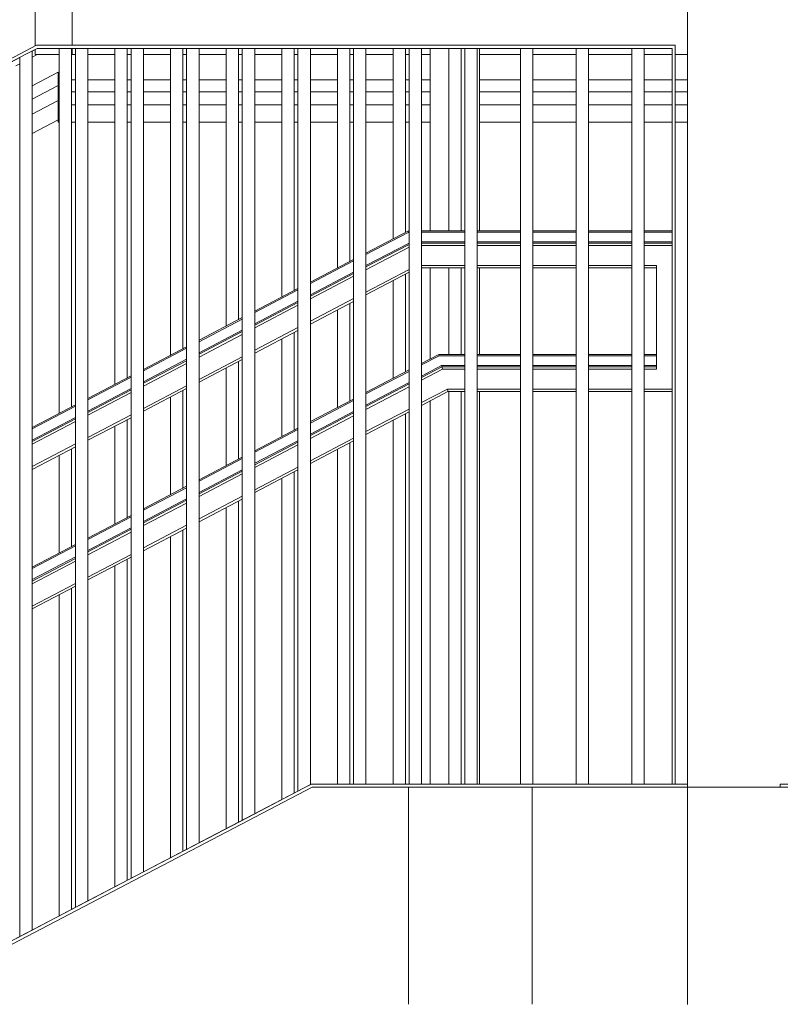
# Model space of a CAD drawing. Header units: millimetres. Extents: x -65 to 293624, y -1905 to 31061.
# Tile 108 of 256: x 56111 to 57341, y 15990 to 17583. Entities that reach past the tile are written whole.
import ezdxf

# ---------------------------------------------------------------- set-up
doc = ezdxf.new("R2010")
doc.units = ezdxf.units.MM
doc.header["$MEASUREMENT"] = 0
for name, color, linetype in [('1244 Fassaadivarustus.AR', 7, 'Continuous'), ('1245 Klaasfassaadid.AR', 7, 'Continuous'), ('1251 Rõdupiirded.AR', 7, 'Continuous'), ('1253 Rõdutrepid.AR', 7, 'Continuous'), ('1253 Terrassipostid.AR', 7, 'Continuous'), ('1253 Välisterrassid.AR', 7, 'Continuous')]:
    doc.layers.add(name, color=color, linetype=linetype)

# ---------------------------------------------------------------- blocks, each defined once
blk = doc.blocks.new('Section Element_17_2', base_point=(-38239, 12361.4))
at = {"layer": '1253 Terrassipostid.AR', "color": 7, "linetype": 'Continuous', "lineweight": 13}
for p, q in [((57190.6, 21394.2), (57190.6, 16346.4)), ((57190.6, 16341.4), (57190.6, 15990.4))]:
    blk.add_line(p, q, dxfattribs=at)
blk = doc.blocks.new('Section Element_42_2', base_point=(-38239, 12361.4))
at = {"layer": '1253 Rõdutrepid.AR', "color": 7, "linetype": 'Continuous', "lineweight": 13}
for p, q in [((48929.3, 12341.5), (56583.5, 16341.5)), ((56583.5, 16341.5), (56939.4, 16341.5)), ((56939.4, 15990.5), (56939.4, 16341.5))]:
    blk.add_line(p, q, dxfattribs=at)
blk = doc.blocks.new('Section Element_46_2', base_point=(-38239, 12361.4))
at = {"layer": '1244 Fassaadivarustus.AR', "color": 7, "linetype": 'Continuous', "lineweight": 13}
for p, q in [((56173, 17497.9), (56130.6, 17475.7)), ((56173, 17485.4), (56173, 17497.9)), ((56173, 17476.4), (56173, 17485.4)), ((56173, 17476.4), (56130.6, 17454.3)), ((56173, 17452.4), (56173, 17476.4)), ((56173, 17452.4), (56130.6, 17430.3)), ((56173, 17445.2), (56173, 17452.4)), ((56173, 17421), (56173, 17445.2)), ((56173, 17421), (56130.6, 17398.8))]:
    blk.add_line(p, q, dxfattribs=at)
blk = doc.blocks.new('Section Element_59_2', base_point=(-38239, 12361.4))
at = {"layer": '1253 Välisterrassid.AR', "color": 7, "linetype": 'Continuous', "lineweight": 13}
for p, q in [((56739.4, 16251.4), (56739.4, 16341.4)), ((57190.6, 16341.4), (57340.6, 16341.4)), ((56739.4, 16056.4), (56739.4, 16251.4)), ((56739.4, 15990.5), (56739.4, 16056.4))]:
    blk.add_line(p, q, dxfattribs=at)
blk = doc.blocks.new('Section Element_75_2', base_point=(-38239, 12361.4))
at = {"layer": '1244 Fassaadivarustus.AR', "color": 7, "linetype": 'Continuous', "lineweight": 13}
for p, q in [((56173, 17476.4), (56173, 17485.4)), ((56174.4, 17485.4), (56173, 17485.4)), ((56200.6, 17485.4), (56194.4, 17485.4)), ((56264.4, 17485.4), (56220.6, 17485.4)), ((56290.6, 17485.4), (56284.4, 17485.4)), ((56354.4, 17485.4), (56310.6, 17485.4)), ((56380.6, 17485.4), (56374.4, 17485.4)), ((56444.4, 17485.4), (56400.6, 17485.4)), ((56470.6, 17485.4), (56464.4, 17485.4)), ((56534.4, 17485.4), (56490.6, 17485.4)), ((56560.6, 17485.4), (56554.4, 17485.4)), ((56624.4, 17485.4), (56580.6, 17485.4)), ((56650.6, 17485.4), (56644.4, 17485.4)), ((56714.4, 17485.4), (56670.6, 17485.4)), ((56740.6, 17485.4), (56734.4, 17485.4)), ((56774.4, 17485.4), (56760.6, 17485.4)), ((56920.6, 17485.4), (56854.4, 17485.4)), ((57010.6, 17485.4), (56940.6, 17485.4)), ((57100.6, 17485.4), (57030.6, 17485.4)), ((57165.6, 17485.4), (57120.6, 17485.4)), ((57190.6, 17485.4), (57170.6, 17485.4)), ((56174.4, 17466.4), (56173, 17466.4)), ((56200.6, 17466.4), (56194.4, 17466.4)), ((56264.4, 17466.4), (56220.6, 17466.4)), ((56290.6, 17466.4), (56284.4, 17466.4)), ((56354.4, 17466.4), (56310.6, 17466.4)), ((56380.6, 17466.4), (56374.4, 17466.4)), ((56444.4, 17466.4), (56400.6, 17466.4)), ((56470.6, 17466.4), (56464.4, 17466.4)), ((56534.4, 17466.4), (56490.6, 17466.4)), ((56560.6, 17466.4), (56554.4, 17466.4)), ((56624.4, 17466.4), (56580.6, 17466.4)), ((56650.6, 17466.4), (56644.4, 17466.4)), ((56714.4, 17466.4), (56670.6, 17466.4)), ((56740.6, 17466.4), (56734.4, 17466.4)), ((56774.4, 17466.4), (56760.6, 17466.4)), ((56920.6, 17466.4), (56854.4, 17466.4)), ((57010.6, 17466.4), (56940.6, 17466.4)), ((57100.6, 17466.4), (57030.6, 17466.4)), ((57165.6, 17466.4), (57120.6, 17466.4)), ((57190.6, 17466.4), (57170.6, 17466.4)), ((56173, 17421), (56173, 17445.2)), ((56174.4, 17445.2), (56173, 17445.2)), ((56200.6, 17445.2), (56194.4, 17445.2)), ((56264.4, 17445.2), (56220.6, 17445.2)), ((56290.6, 17445.2), (56284.4, 17445.2)), ((56354.4, 17445.2), (56310.6, 17445.2)), ((56380.6, 17445.2), (56374.4, 17445.2)), ((56444.4, 17445.2), (56400.6, 17445.2)), ((56470.6, 17445.2), (56464.4, 17445.2)), ((56534.4, 17445.2), (56490.6, 17445.2)), ((56560.6, 17445.2), (56554.4, 17445.2)), ((56624.4, 17445.2), (56580.6, 17445.2)), ((56650.6, 17445.2), (56644.4, 17445.2)), ((56714.4, 17445.2), (56670.6, 17445.2)), ((56740.6, 17445.2), (56734.4, 17445.2)), ((56774.4, 17445.2), (56760.6, 17445.2)), ((56920.6, 17445.2), (56854.4, 17445.2)), ((57010.6, 17445.2), (56940.6, 17445.2)), ((57100.6, 17445.2), (57030.6, 17445.2)), ((57165.6, 17445.2), (57120.6, 17445.2)), ((57190.6, 17445.2), (57170.6, 17445.2)), ((56173, 17417.3), (56173, 17421)), ((56174.4, 17417.3), (56173, 17417.3)), ((56200.6, 17417.3), (56194.4, 17417.3)), ((56264.4, 17417.3), (56220.6, 17417.3)), ((56290.6, 17417.3), (56284.4, 17417.3)), ((56354.4, 17417.3), (56310.6, 17417.3)), ((56380.6, 17417.3), (56374.4, 17417.3)), ((56444.4, 17417.3), (56400.6, 17417.3)), ((56470.6, 17417.3), (56464.4, 17417.3)), ((56534.4, 17417.3), (56490.6, 17417.3)), ((56560.6, 17417.3), (56554.4, 17417.3)), ((56624.4, 17417.3), (56580.6, 17417.3)), ((56650.6, 17417.3), (56644.4, 17417.3)), ((56714.4, 17417.3), (56670.6, 17417.3)), ((56740.6, 17417.3), (56734.4, 17417.3)), ((56774.4, 17417.3), (56760.6, 17417.3)), ((56920.6, 17417.3), (56854.4, 17417.3)), ((57010.6, 17417.3), (56940.6, 17417.3)), ((57100.6, 17417.3), (57030.6, 17417.3)), ((57165.6, 17417.3), (57120.6, 17417.3)), ((57190.6, 17417.3), (57170.6, 17417.3))]:
    blk.add_line(p, q, dxfattribs=at)
blk = doc.blocks.new('Section Element_91_2', base_point=(-38239, 12361.4))
at = {"layer": '1245 Klaasfassaadid.AR', "color": 7, "linetype": 'Continuous', "lineweight": 13}
for p, q in [((56139.1, 17526.4), (56130.6, 17522)), ((56110.6, 17511.5), (56104.4, 17508.3)), ((56084.4, 17497.8), (56040.6, 17474.9)), ((56020.6, 17464.5), (56014.4, 17461.2)), ((55994.4, 17450.8), (55950.6, 17427.9)), ((55930.6, 17417.4), (55924.4, 17414.2)), ((55904.4, 17403.7), (55860.6, 17380.8)), ((55840.6, 17370.4), (55834.4, 17367.2)), ((55814.4, 17356.7), (55770.6, 17333.8)), ((55724.4, 17309.7), (55680.6, 17286.8)), ((55750.6, 17323.3), (55744.4, 17320.1)), ((55634.4, 17262.6), (55590.6, 17239.7)), ((55660.6, 17276.3), (55654.4, 17273.1)), ((55544.4, 17215.6), (55500.6, 17192.7)), ((55570.6, 17229.3), (55564.4, 17226)), ((55480.6, 17182.2), (55474.4, 17179)), ((55454.4, 17168.5), (55410.6, 17145.6)), ((55390.6, 17135.2), (55384.4, 17131.9)), ((55364.4, 17121.5), (55320.6, 17098.6)), ((55300.6, 17088.1), (55294.4, 17084.9)), ((55274.4, 17074.4), (55230.6, 17051.5)), ((55210.6, 17041.1), (55204.4, 17037.8)), ((55184.4, 17027.4), (55165.6, 17017.6)), ((55160.6, 17014.9), (55140.6, 17004.5))]:
    blk.add_line(p, q, dxfattribs=at)
blk = doc.blocks.new('Section Element_92_2', base_point=(-38239, 12361.4))
at = {"layer": '1245 Klaasfassaadid.AR', "color": 7, "linetype": 'Continuous', "lineweight": 13}
blk.add_line((56165.6, 17526.4), (56139.1, 17526.4), dxfattribs=at)
blk = doc.blocks.new('Section Element_93_2', base_point=(-38239, 12361.4))
at = {"layer": '1245 Klaasfassaadid.AR', "color": 7, "linetype": 'Continuous', "lineweight": 13}
for p, q in [((56200.6, 17526.4), (56195.6, 17526.4)), ((56264.4, 17526.4), (56220.6, 17526.4)), ((56290.6, 17526.4), (56284.4, 17526.4)), ((56354.4, 17526.4), (56310.6, 17526.4)), ((56380.6, 17526.4), (56374.4, 17526.4)), ((56444.4, 17526.4), (56400.6, 17526.4)), ((56470.6, 17526.4), (56464.4, 17526.4)), ((56534.4, 17526.4), (56490.6, 17526.4)), ((56560.6, 17526.4), (56554.4, 17526.4)), ((56624.4, 17526.4), (56580.6, 17526.4)), ((56650.6, 17526.4), (56644.4, 17526.4)), ((56714.4, 17526.4), (56670.6, 17526.4)), ((56740.6, 17526.4), (56734.4, 17526.4)), ((56774.4, 17526.4), (56760.6, 17526.4)), ((56920.6, 17526.4), (56854.4, 17526.4)), ((57010.6, 17526.4), (56940.6, 17526.4)), ((57100.6, 17526.4), (57030.6, 17526.4)), ((57165.6, 17526.4), (57120.6, 17526.4)), ((57190.6, 17526.4), (57170.6, 17526.4))]:
    blk.add_line(p, q, dxfattribs=at)
blk = doc.blocks.new('Section Element_316_2', base_point=(-38239, 12361.4))
at = {"layer": '1245 Klaasfassaadid.AR', "color": 7, "linetype": 'Continuous', "lineweight": 13}
for p, q in [((56135.6, 17540.4), (56135.6, 19896.4)), ((56195.6, 17541.5), (56195.6, 19896.4)), ((56135.6, 17526.4), (56135.6, 17534.7)), ((56195.6, 17526.4), (56195.6, 17536.4)), ((56139.1, 17526.4), (56135.6, 17526.4)), ((56139.1, 17526.4), (56139.1, 17526.4)), ((56174.4, 17526.4), (56165.6, 17526.4)), ((56195.6, 17526.4), (56194.4, 17526.4))]:
    blk.add_line(p, q, dxfattribs=at)
blk = doc.blocks.new('Section Element_472_2', base_point=(-38239, 12361.4))
at = {"layer": '1251 Rõdupiirded.AR', "color": 7, "linetype": 'Continuous', "lineweight": 13}
for p, q in [((57010.6, 16346.4), (57010.6, 17536.5)), ((57030.6, 16346.4), (57030.6, 17536.5))]:
    blk.add_line(p, q, dxfattribs=at)
blk = doc.blocks.new('Section Element_473_2', base_point=(-38239, 12361.4))
at = {"layer": '1251 Rõdupiirded.AR', "color": 7, "linetype": 'Continuous', "lineweight": 13}
for p, q in [((56920.6, 16346.4), (56920.6, 17536.5)), ((56940.6, 16346.4), (56940.6, 17536.5))]:
    blk.add_line(p, q, dxfattribs=at)
blk = doc.blocks.new('Section Element_474_2', base_point=(-38239, 12361.4))
at = {"layer": '1251 Rõdupiirded.AR', "color": 7, "linetype": 'Continuous', "lineweight": 13}
for p, q in [((56830.6, 16346.4), (56830.6, 17536.5)), ((56850.6, 16346.4), (56850.6, 17536.5))]:
    blk.add_line(p, q, dxfattribs=at)
blk = doc.blocks.new('Section Element_475_2', base_point=(-38239, 12361.4))
at = {"layer": '1251 Rõdupiirded.AR', "color": 7, "linetype": 'Continuous', "lineweight": 13}
for p, q in [((56740.6, 16346.4), (56740.6, 17536.5)), ((56760.6, 16346.4), (56760.6, 17536.5))]:
    blk.add_line(p, q, dxfattribs=at)
blk = doc.blocks.new('Section Element_476_2', base_point=(-38239, 12361.4))
at = {"layer": '1251 Rõdupiirded.AR', "color": 7, "linetype": 'Continuous', "lineweight": 13}
for p, q in [((56650.6, 16346.4), (56650.6, 17536.5)), ((56670.6, 16346.4), (56670.6, 17536.5))]:
    blk.add_line(p, q, dxfattribs=at)
blk = doc.blocks.new('Section Element_477_2', base_point=(-38239, 12361.4))
at = {"layer": '1251 Rõdupiirded.AR', "color": 7, "linetype": 'Continuous', "lineweight": 13}
for p, q in [((57100.6, 16346.4), (57100.6, 17536.5)), ((57120.6, 16346.4), (57120.6, 17536.5))]:
    blk.add_line(p, q, dxfattribs=at)
blk = doc.blocks.new('Section Element_478_2', base_point=(-38239, 12361.4))
at = {"layer": '1251 Rõdupiirded.AR', "color": 7, "linetype": 'Continuous', "lineweight": 13}
for p, q in [((57020.6, 17541.5), (57110.6, 17541.5)), ((57020.6, 17536.5), (57110.6, 17536.5))]:
    blk.add_line(p, q, dxfattribs=at)
blk = doc.blocks.new('Section Element_479_2', base_point=(-38239, 12361.4))
at = {"layer": '1251 Rõdupiirded.AR', "color": 7, "linetype": 'Continuous', "lineweight": 13}
for p, q in [((56930.6, 17541.5), (57020.6, 17541.5)), ((56930.6, 17536.5), (57020.6, 17536.5))]:
    blk.add_line(p, q, dxfattribs=at)
blk = doc.blocks.new('Section Element_480_2', base_point=(-38239, 12361.4))
at = {"layer": '1251 Rõdupiirded.AR', "color": 7, "linetype": 'Continuous', "lineweight": 13}
for p, q in [((56840.6, 17541.5), (56930.6, 17541.5)), ((56840.6, 17536.5), (56930.6, 17536.5))]:
    blk.add_line(p, q, dxfattribs=at)
blk = doc.blocks.new('Section Element_481_2', base_point=(-38239, 12361.4))
at = {"layer": '1251 Rõdupiirded.AR', "color": 7, "linetype": 'Continuous', "lineweight": 13}
for p, q in [((56750.6, 17541.5), (56840.6, 17541.5)), ((56750.6, 17536.5), (56840.6, 17536.5))]:
    blk.add_line(p, q, dxfattribs=at)
blk = doc.blocks.new('Section Element_482_2', base_point=(-38239, 12361.4))
at = {"layer": '1251 Rõdupiirded.AR', "color": 7, "linetype": 'Continuous', "lineweight": 13}
for p, q in [((56660.6, 17541.5), (56750.6, 17541.5)), ((56660.6, 17536.5), (56750.6, 17536.5))]:
    blk.add_line(p, q, dxfattribs=at)
blk = doc.blocks.new('Section Element_493_2', base_point=(-38239, 12361.4))
at = {"layer": '1251 Rõdupiirded.AR', "color": 7, "linetype": 'Continuous', "lineweight": 13}
blk.add_line((56119.4, 16104.6), (56029.4, 16057.6), dxfattribs=at)
blk = doc.blocks.new('Section Element_494_2', base_point=(-38239, 12361.4))
at = {"layer": '1251 Rõdupiirded.AR', "color": 7, "linetype": 'Continuous', "lineweight": 13}
blk.add_line((56209.4, 16151.7), (56119.4, 16104.6), dxfattribs=at)
blk = doc.blocks.new('Section Element_495_2', base_point=(-38239, 12361.4))
at = {"layer": '1251 Rõdupiirded.AR', "color": 7, "linetype": 'Continuous', "lineweight": 13}
blk.add_line((56299.4, 16198.7), (56209.4, 16151.7), dxfattribs=at)
blk = doc.blocks.new('Section Element_496_2', base_point=(-38239, 12361.4))
at = {"layer": '1251 Rõdupiirded.AR', "color": 7, "linetype": 'Continuous', "lineweight": 13}
blk.add_line((56389.4, 16245.7), (56299.4, 16198.7), dxfattribs=at)
blk = doc.blocks.new('Section Element_497_2', base_point=(-38239, 12361.4))
at = {"layer": '1251 Rõdupiirded.AR', "color": 7, "linetype": 'Continuous', "lineweight": 13}
blk.add_line((56479.4, 16292.8), (56389.4, 16245.7), dxfattribs=at)
blk = doc.blocks.new('Section Element_498_2', base_point=(-38239, 12361.4))
at = {"layer": '1251 Rõdupiirded.AR', "color": 7, "linetype": 'Continuous', "lineweight": 13}
blk.add_line((56569.4, 16339.8), (56479.4, 16292.8), dxfattribs=at)
blk = doc.blocks.new('Section Element_499_2', base_point=(-38239, 12361.4))
at = {"layer": '1251 Rõdupiirded.AR', "color": 7, "linetype": 'Continuous', "lineweight": 13}
blk.add_line((56581.6, 16346.2), (56569.4, 16339.8), dxfattribs=at)
blk = doc.blocks.new('Section Element_500_2', base_point=(-38239, 12361.4))
at = {"layer": '1251 Rõdupiirded.AR', "color": 7, "linetype": 'Continuous', "lineweight": 13}
for p, q in [((57165.6, 17536.5), (57165.6, 16346.4)), ((57170.6, 17541.5), (57170.6, 16346.4))]:
    blk.add_line(p, q, dxfattribs=at)
blk = doc.blocks.new('Section Element_501_2', base_point=(-38239, 12361.4))
at = {"layer": '1251 Rõdupiirded.AR', "color": 7, "linetype": 'Continuous', "lineweight": 13}
for p, q in [((57110.6, 17541.5), (57170.6, 17541.5)), ((57110.6, 17536.5), (57165.6, 17536.5))]:
    blk.add_line(p, q, dxfattribs=at)
blk = doc.blocks.new('Section Element_558_2', base_point=(-38239, 12361.4))
at = {"layer": '1251 Rõdupiirded.AR', "color": 7, "linetype": 'Continuous', "lineweight": 13}
for p, q in [((56714.4, 17228.4), (56714.4, 17536.4)), ((56734.4, 17238.8), (56734.4, 17536.4)), ((56734.4, 17013.2), (56734.4, 17171.1)), ((56714.4, 17002.7), (56714.4, 17160.7)), ((56734.4, 16346.4), (56734.4, 16945.5)), ((56714.4, 16346.4), (56714.4, 16935))]:
    blk.add_line(p, q, dxfattribs=at)
blk = doc.blocks.new('Section Element_559_2', base_point=(-38239, 12361.4))
at = {"layer": '1251 Rõdupiirded.AR', "color": 7, "linetype": 'Continuous', "lineweight": 13}
for p, q in [((56804.4, 17241.4), (56804.4, 17536.4)), ((56824.4, 17241.4), (56824.4, 17536.4)), ((56804.4, 17041.4), (56804.4, 17181.4)), ((56824.4, 17041.4), (56824.4, 17181.4)), ((56804.4, 16346.4), (56804.4, 16981.4)), ((56824.4, 16346.4), (56824.4, 16981.4))]:
    blk.add_line(p, q, dxfattribs=at)
blk = doc.blocks.new('Section Element_560_2', base_point=(-38239, 12361.4))
at = {"layer": '1251 Rõdupiirded.AR', "color": 7, "linetype": 'Continuous', "lineweight": 13}
for p, q in [((56624.4, 17181.3), (56624.4, 17536.4)), ((56644.4, 17191.8), (56644.4, 17536.4)), ((56644.4, 16966.1), (56644.4, 17124.1)), ((56624.4, 16955.7), (56624.4, 17113.6)), ((56644.4, 16346.4), (56644.4, 16898.4)), ((56624.4, 16346.4), (56624.4, 16888))]:
    blk.add_line(p, q, dxfattribs=at)
blk = doc.blocks.new('Section Element_562_2', base_point=(-38239, 12361.4))
at = {"layer": '1251 Rõdupiirded.AR', "color": 7, "linetype": 'Continuous', "lineweight": 13}
for p, q in [((56774.4, 17241.4), (56774.4, 17536.4)), ((56854.4, 17241.4), (56854.4, 17536.4)), ((56774.4, 17034.1), (56774.4, 17181.4)), ((56854.4, 17041.4), (56854.4, 17181.4)), ((56854.4, 16346.4), (56854.4, 16981.4)), ((56774.4, 16346.4), (56774.4, 16966.4))]:
    blk.add_line(p, q, dxfattribs=at)
blk = doc.blocks.new('Section Element_564_2', base_point=(-38239, 12361.4))
at = {"layer": '1251 Rõdupiirded.AR', "color": 7, "linetype": 'Continuous', "lineweight": 13}
for p, q in [((56570.6, 17541.5), (56660.6, 17541.5)), ((56570.6, 17536.5), (56660.6, 17536.5))]:
    blk.add_line(p, q, dxfattribs=at)
blk = doc.blocks.new('Section Element_565_2', base_point=(-38239, 12361.4))
at = {"layer": '1251 Rõdupiirded.AR', "color": 7, "linetype": 'Continuous', "lineweight": 13}
for p, q in [((56560.6, 16335.2), (56560.6, 17536.5)), ((56580.6, 16345.6), (56580.6, 17536.5))]:
    blk.add_line(p, q, dxfattribs=at)
blk = doc.blocks.new('Section Element_566_2', base_point=(-38239, 12361.4))
at = {"layer": '1251 Rõdupiirded.AR', "color": 7, "linetype": 'Continuous', "lineweight": 13}
for p, q in [((56470.6, 16288.1), (56470.6, 17536.5)), ((56490.6, 16298.6), (56490.6, 17536.5))]:
    blk.add_line(p, q, dxfattribs=at)
blk = doc.blocks.new('Section Element_567_2', base_point=(-38239, 12361.4))
at = {"layer": '1251 Rõdupiirded.AR', "color": 7, "linetype": 'Continuous', "lineweight": 13}
for p, q in [((56380.6, 16241.1), (56380.6, 17536.5)), ((56400.6, 16251.6), (56400.6, 17536.5))]:
    blk.add_line(p, q, dxfattribs=at)
blk = doc.blocks.new('Section Element_568_2', base_point=(-38239, 12361.4))
at = {"layer": '1251 Rõdupiirded.AR', "color": 7, "linetype": 'Continuous', "lineweight": 13}
for p, q in [((56290.6, 16194.1), (56290.6, 17536.5)), ((56310.6, 16204.5), (56310.6, 17536.5))]:
    blk.add_line(p, q, dxfattribs=at)
blk = doc.blocks.new('Section Element_569_2', base_point=(-38239, 12361.4))
at = {"layer": '1251 Rõdupiirded.AR', "color": 7, "linetype": 'Continuous', "lineweight": 13}
for p, q in [((56200.6, 16147), (56200.6, 17536.5)), ((56220.6, 16157.5), (56220.6, 17536.5))]:
    blk.add_line(p, q, dxfattribs=at)
blk = doc.blocks.new('Section Element_613_2', base_point=(-38239, 12361.4))
at = {"layer": '1251 Rõdupiirded.AR', "color": 7, "linetype": 'Continuous', "lineweight": 13}
for p, q in [((56534.4, 17134.3), (56534.4, 17536.4)), ((56554.4, 17144.7), (56554.4, 17536.4)), ((56554.4, 16919.1), (56554.4, 17077.1)), ((56534.4, 16908.6), (56534.4, 17066.6)), ((56554.4, 16331.9), (56554.4, 16851.4)), ((56534.4, 16321.5), (56534.4, 16840.9))]:
    blk.add_line(p, q, dxfattribs=at)
blk = doc.blocks.new('Section Element_614_2', base_point=(-38239, 12361.4))
at = {"layer": '1251 Rõdupiirded.AR', "color": 7, "linetype": 'Continuous', "lineweight": 13}
for p, q in [((56444.4, 17087.3), (56444.4, 17536.4)), ((56464.4, 17097.7), (56464.4, 17536.4)), ((56464.4, 16872.1), (56464.4, 17030)), ((56444.4, 16861.6), (56444.4, 17019.6)), ((56464.4, 16284.9), (56464.4, 16804.4)), ((56444.4, 16274.4), (56444.4, 16793.9))]:
    blk.add_line(p, q, dxfattribs=at)
blk = doc.blocks.new('Section Element_615_2', base_point=(-38239, 12361.4))
at = {"layer": '1251 Rõdupiirded.AR', "color": 7, "linetype": 'Continuous', "lineweight": 13}
for p, q in [((56354.4, 17040.2), (56354.4, 17536.4)), ((56374.4, 17050.7), (56374.4, 17536.4)), ((56374.4, 16825), (56374.4, 16983)), ((56354.4, 16814.6), (56354.4, 16972.5)), ((56374.4, 16237.9), (56374.4, 16757.3)), ((56354.4, 16227.4), (56354.4, 16746.9))]:
    blk.add_line(p, q, dxfattribs=at)
blk = doc.blocks.new('Section Element_616_2', base_point=(-38239, 12361.4))
at = {"layer": '1251 Rõdupiirded.AR', "color": 7, "linetype": 'Continuous', "lineweight": 13}
for p, q in [((56174.4, 16946.2), (56174.4, 17536.4)), ((56194.4, 16956.6), (56194.4, 17536.4)), ((56194.4, 16731), (56194.4, 16888.9)), ((56174.4, 16720.5), (56174.4, 16878.5)), ((56194.4, 16143.8), (56194.4, 16663.3)), ((56174.4, 16133.3), (56174.4, 16652.8))]:
    blk.add_line(p, q, dxfattribs=at)
blk = doc.blocks.new('Section Element_650_2', base_point=(-38239, 12361.4))
at = {"layer": '1251 Rõdupiirded.AR', "color": 7, "linetype": 'Continuous', "lineweight": 13}
for p, q in [((56264.4, 16993.2), (56264.4, 17536.4)), ((56284.4, 17003.6), (56284.4, 17536.4)), ((56284.4, 16778), (56284.4, 16936)), ((56264.4, 16767.5), (56264.4, 16925.5)), ((56284.4, 16190.8), (56284.4, 16710.3)), ((56264.4, 16180.4), (56264.4, 16699.8))]:
    blk.add_line(p, q, dxfattribs=at)
blk = doc.blocks.new('Section Element_688_2', base_point=(-38239, 12361.4))
at = {"layer": '1251 Rõdupiirded.AR', "color": 7, "linetype": 'Continuous', "lineweight": 13}
for p, q in [((57340.6, 16346.4), (59390.6, 16346.4)), ((57340.6, 16346.4), (57340.6, 16341.4)), ((57340.6, 16341.4), (59390.6, 16341.4)), ((59390.6, 16346.4), (59390.6, 16341.4))]:
    blk.add_line(p, q, dxfattribs=at)
blk = doc.blocks.new('Section Element_689_2', base_point=(-38239, 12361.4))
at = {"layer": '1251 Rõdupiirded.AR', "color": 7, "linetype": 'Continuous', "lineweight": 13}
for p, q in [((56582.2, 16346.4), (57190.6, 16346.4)), ((56583.4, 16341.4), (57190.6, 16341.4)), ((57190.6, 16346.4), (57190.6, 16341.4))]:
    blk.add_line(p, q, dxfattribs=at)
blk = doc.blocks.new('Section Element_691_2', base_point=(-38239, 12361.4))
at = {"layer": '1251 Rõdupiirded.AR', "color": 7, "linetype": 'Continuous', "lineweight": 13}
for q in [(56582.2, 16346.4), (55140.6, 15587.4)]:
    blk.add_line((55140.6, 15593.1), q, dxfattribs=at)
blk = doc.blocks.new('Section Element_740_2', base_point=(-38239, 12361.4))
at = {"layer": '1251 Rõdupiirded.AR', "color": 7, "linetype": 'Continuous', "lineweight": 13}
for p, q in [((56480.6, 17541.5), (56570.6, 17541.5)), ((56480.6, 17536.5), (56570.6, 17536.5))]:
    blk.add_line(p, q, dxfattribs=at)
blk = doc.blocks.new('Section Element_741_2', base_point=(-38239, 12361.4))
at = {"layer": '1251 Rõdupiirded.AR', "color": 7, "linetype": 'Continuous', "lineweight": 13}
for p, q in [((56390.6, 17541.5), (56480.6, 17541.5)), ((56390.6, 17536.5), (56480.6, 17536.5))]:
    blk.add_line(p, q, dxfattribs=at)
blk = doc.blocks.new('Section Element_742_2', base_point=(-38239, 12361.4))
at = {"layer": '1251 Rõdupiirded.AR', "color": 7, "linetype": 'Continuous', "lineweight": 13}
for p, q in [((56300.6, 17541.5), (56390.6, 17541.5)), ((56300.6, 17536.5), (56390.6, 17536.5))]:
    blk.add_line(p, q, dxfattribs=at)
blk = doc.blocks.new('Section Element_743_2', base_point=(-38239, 12361.4))
at = {"layer": '1251 Rõdupiirded.AR', "color": 7, "linetype": 'Continuous', "lineweight": 13}
for p, q in [((56210.6, 17541.5), (56300.6, 17541.5)), ((56210.6, 17536.5), (56300.6, 17536.5))]:
    blk.add_line(p, q, dxfattribs=at)
blk = doc.blocks.new('Section Element_744_2', base_point=(-38239, 12361.4))
at = {"layer": '1251 Rõdupiirded.AR', "color": 7, "linetype": 'Continuous', "lineweight": 13}
for p, q in [((56137.6, 17541.5), (56210.6, 17541.5)), ((56138.9, 17536.5), (56210.6, 17536.5))]:
    blk.add_line(p, q, dxfattribs=at)
blk = doc.blocks.new('Section Element_745_2', base_point=(-38239, 12361.4))
at = {"layer": '1251 Rõdupiirded.AR', "color": 7, "linetype": 'Continuous', "lineweight": 13}
for p, q in [((56119.4, 17531.9), (56137.6, 17541.5)), ((56121.8, 17527.5), (56138.9, 17536.5))]:
    blk.add_line(p, q, dxfattribs=at)
blk = doc.blocks.new('Section Element_746_2', base_point=(-38239, 12361.4))
at = {"layer": '1251 Rõdupiirded.AR', "color": 7, "linetype": 'Continuous', "lineweight": 13}
for p, q in [((56110.6, 16100), (56110.6, 17521.7)), ((56130.6, 16110.5), (56130.6, 17532.1))]:
    blk.add_line(p, q, dxfattribs=at)
blk = doc.blocks.new('Section Element_747_2', base_point=(-38239, 12361.4))
at = {"layer": '1251 Rõdupiirded.AR', "color": 7, "linetype": 'Continuous', "lineweight": 13}
for p, q in [((56029.4, 17484.9), (56119.4, 17531.9)), ((56031.8, 17480.5), (56121.8, 17527.5))]:
    blk.add_line(p, q, dxfattribs=at)
blk = doc.blocks.new('Section Element_801_2', base_point=(-38239, 12361.4))
at = {"layer": '1251 Rõdupiirded.AR', "color": 7, "linetype": 'Continuous', "lineweight": 13}
for p, q in [((56724.4, 17536.4), (56740.6, 17536.4)), ((56760.6, 17536.4), (56814.4, 17536.4))]:
    blk.add_line(p, q, dxfattribs=at)
blk = doc.blocks.new('Section Element_802_2', base_point=(-38239, 12361.4))
at = {"layer": '1251 Rõdupiirded.AR', "color": 7, "linetype": 'Continuous', "lineweight": 13}
for p, q in [((56634.4, 17536.4), (56650.6, 17536.4)), ((56670.6, 17536.4), (56724.4, 17536.4))]:
    blk.add_line(p, q, dxfattribs=at)
blk = doc.blocks.new('Section Element_803_2', base_point=(-38239, 12361.4))
at = {"layer": '1251 Rõdupiirded.AR', "color": 7, "linetype": 'Continuous', "lineweight": 13}
for p, q in [((56544.4, 17536.4), (56560.6, 17536.4)), ((56580.6, 17536.4), (56634.4, 17536.4))]:
    blk.add_line(p, q, dxfattribs=at)
blk = doc.blocks.new('Section Element_804_2', base_point=(-38239, 12361.4))
at = {"layer": '1251 Rõdupiirded.AR', "color": 7, "linetype": 'Continuous', "lineweight": 13}
for p, q in [((56814.4, 17536.4), (56830.6, 17536.4)), ((56850.6, 17536.4), (56889.4, 17536.4))]:
    blk.add_line(p, q, dxfattribs=at)
blk = doc.blocks.new('Section Element_805_2', base_point=(-38239, 12361.4))
at = {"layer": '1251 Rõdupiirded.AR', "color": 7, "linetype": 'Continuous', "lineweight": 13}
for p, q in [((56454.4, 17536.4), (56470.6, 17536.4)), ((56490.6, 17536.4), (56544.4, 17536.4))]:
    blk.add_line(p, q, dxfattribs=at)
blk = doc.blocks.new('Section Element_806_2', base_point=(-38239, 12361.4))
at = {"layer": '1251 Rõdupiirded.AR', "color": 7, "linetype": 'Continuous', "lineweight": 13}
for p, q in [((56364.4, 17536.4), (56380.6, 17536.4)), ((56400.6, 17536.4), (56454.4, 17536.4))]:
    blk.add_line(p, q, dxfattribs=at)
blk = doc.blocks.new('Section Element_807_2', base_point=(-38239, 12361.4))
at = {"layer": '1251 Rõdupiirded.AR', "color": 7, "linetype": 'Continuous', "lineweight": 13}
for p, q in [((56274.4, 17536.4), (56290.6, 17536.4)), ((56310.6, 17536.4), (56364.4, 17536.4))]:
    blk.add_line(p, q, dxfattribs=at)
blk = doc.blocks.new('Section Element_808_2', base_point=(-38239, 12361.4))
at = {"layer": '1251 Rõdupiirded.AR', "color": 7, "linetype": 'Continuous', "lineweight": 13}
for p, q in [((56184.4, 17536.4), (56200.6, 17536.4)), ((56220.6, 17536.4), (56274.4, 17536.4))]:
    blk.add_line(p, q, dxfattribs=at)
blk = doc.blocks.new('Section Element_809_2', base_point=(-38239, 12361.4))
at = {"layer": '1251 Rõdupiirded.AR', "color": 7, "linetype": 'Continuous', "lineweight": 13}
blk.add_line((56138.9, 17536.4), (56184.4, 17536.4), dxfattribs=at)
blk = doc.blocks.new('Section Element_810_2', base_point=(-38239, 12361.4))
at = {"layer": '1251 Rõdupiirded.AR', "color": 7, "linetype": 'Continuous', "lineweight": 13}
for p, q in [((56130.6, 17532.1), (56138.9, 17536.4)), ((56095.6, 17513.8), (56110.6, 17521.7))]:
    blk.add_line(p, q, dxfattribs=at)
blk = doc.blocks.new('Section Element_941_2', base_point=(-38239, 12361.4))
at = {"layer": '1251 Rõdupiirded.AR', "color": 7, "linetype": 'Continuous', "lineweight": 13}
for p, q in [((56670.6, 17205.5), (56739.4, 17241.4)), ((56670.6, 17203.2), (56739.9, 17239.4)), ((56670.6, 17185.2), (56740.6, 17221.7)), ((56670.6, 17182.9), (56740.6, 17219.5)), ((56670.6, 17178.4), (56740.6, 17215)), ((56580.6, 17158.4), (56650.6, 17195)), ((56580.6, 17156.2), (56650.6, 17192.8)), ((56580.6, 17138.1), (56650.6, 17174.7)), ((56580.6, 17135.9), (56650.6, 17172.5)), ((56580.6, 17131.4), (56650.6, 17167.9)), ((56670.6, 17142.3), (56740.6, 17178.9)), ((56670.6, 17137.8), (56740.6, 17174.4)), ((56490.6, 17111.4), (56560.6, 17148)), ((56490.6, 17109.2), (56560.6, 17145.7)), ((56490.6, 17091.1), (56560.6, 17127.7)), ((56490.6, 17088.8), (56560.6, 17125.4)), ((56490.6, 17084.3), (56560.6, 17120.9)), ((56580.6, 17095.3), (56650.6, 17131.8)), ((56580.6, 17090.7), (56650.6, 17127.3)), ((56400.6, 17064.4), (56470.6, 17101)), ((56400.6, 17062.1), (56470.6, 17098.7)), ((56400.6, 17044.1), (56470.6, 17080.6)), ((56400.6, 17041.8), (56470.6, 17078.4)), ((56400.6, 17037.3), (56470.6, 17073.9)), ((56490.6, 17048.2), (56560.6, 17084.8)), ((56490.6, 17043.7), (56560.6, 17080.3)), ((56310.6, 17017.3), (56380.6, 17053.9)), ((56310.6, 17015.1), (56380.6, 17051.7)), ((56760.6, 17026.8), (56788.5, 17041.4)), ((56760.6, 17024.6), (56789, 17039.4)), ((56310.6, 16997), (56380.6, 17033.6)), ((56310.6, 16994.8), (56380.6, 17031.4)), ((56310.6, 16990.3), (56380.6, 17026.8)), ((56400.6, 17001.2), (56470.6, 17037.8)), ((56400.6, 16996.7), (56470.6, 17033.3)), ((56760.6, 17006.5), (56792.9, 17023.4)), ((56220.6, 16970.3), (56290.6, 17006.9)), ((56670.6, 16979.8), (56740.6, 17016.4)), ((56670.6, 16977.6), (56740.6, 17014.1)), ((56760.6, 17004.3), (56793.4, 17021.4)), ((56760.6, 16999.8), (56794.4, 17017.4)), ((56220.6, 16968.1), (56290.6, 17004.6)), ((56670.6, 16959.5), (56740.6, 16996.1)), ((56670.6, 16957.2), (56740.6, 16993.8)), ((56220.6, 16950), (56290.6, 16986.6)), ((56220.6, 16947.7), (56290.6, 16984.3)), ((56220.6, 16943.2), (56290.6, 16979.8)), ((56310.6, 16954.2), (56380.6, 16990.7)), ((56310.6, 16949.6), (56380.6, 16986.2)), ((56670.6, 16952.7), (56740.6, 16989.3)), ((56760.6, 16963.7), (56802.3, 16985.4)), ((56760.6, 16959.1), (56803.2, 16981.4)), ((56130.6, 16923.3), (56200.6, 16959.9)), ((56580.6, 16932.8), (56650.6, 16969.4)), ((56580.6, 16930.5), (56650.6, 16967.1)), ((56130.6, 16921), (56200.6, 16957.6)), ((56220.6, 16907.1), (56290.6, 16943.7)), ((56580.6, 16912.5), (56650.6, 16949)), ((56580.6, 16910.2), (56650.6, 16946.8)), ((56670.6, 16916.6), (56740.6, 16953.2)), ((56670.6, 16912.1), (56740.6, 16948.7)), ((56130.6, 16903), (56200.6, 16939.5)), ((56130.6, 16900.7), (56200.6, 16937.3)), ((56130.6, 16896.2), (56200.6, 16932.8)), ((56220.6, 16902.6), (56290.6, 16939.2)), ((56580.6, 16905.7), (56650.6, 16942.3)), ((56490.6, 16885.7), (56560.6, 16922.3)), ((56490.6, 16883.5), (56560.6, 16920.1)), ((56130.6, 16860.1), (56200.6, 16896.7)), ((56490.6, 16865.4), (56560.6, 16902)), ((56490.6, 16863.2), (56560.6, 16899.8)), ((56580.6, 16869.6), (56650.6, 16906.2)), ((56580.6, 16865.1), (56650.6, 16901.7)), ((56130.6, 16855.6), (56200.6, 16892.2)), ((56490.6, 16858.7), (56560.6, 16895.2)), ((56400.6, 16838.7), (56470.6, 16875.3)), ((56400.6, 16836.5), (56470.6, 16873)), ((56400.6, 16818.4), (56470.6, 16855)), ((56400.6, 16816.1), (56470.6, 16852.7)), ((56400.6, 16811.6), (56470.6, 16848.2)), ((56490.6, 16822.6), (56560.6, 16859.1)), ((56490.6, 16818), (56560.6, 16854.6)), ((56310.6, 16791.7), (56380.6, 16828.3)), ((56310.6, 16789.4), (56380.6, 16826)), ((56310.6, 16771.4), (56380.6, 16807.9)), ((56310.6, 16769.1), (56380.6, 16805.7)), ((56310.6, 16764.6), (56380.6, 16801.2)), ((56400.6, 16775.5), (56470.6, 16812.1)), ((56400.6, 16771), (56470.6, 16807.6)), ((56220.6, 16744.6), (56290.6, 16781.2)), ((56220.6, 16742.4), (56290.6, 16779)), ((56220.6, 16724.3), (56290.6, 16760.9)), ((56220.6, 16722.1), (56290.6, 16758.7)), ((56220.6, 16717.6), (56290.6, 16754.1)), ((56310.6, 16728.5), (56380.6, 16765.1)), ((56310.6, 16724), (56380.6, 16760.6)), ((56130.6, 16697.6), (56200.6, 16734.2)), ((56130.6, 16695.4), (56200.6, 16731.9)), ((56130.6, 16677.3), (56200.6, 16713.9)), ((56130.6, 16675), (56200.6, 16711.6)), ((56130.6, 16670.5), (56200.6, 16707.1)), ((56220.6, 16681.5), (56290.6, 16718)), ((56220.6, 16676.9), (56290.6, 16713.5)), ((56130.6, 16634.4), (56200.6, 16671)), ((56130.6, 16629.9), (56200.6, 16666.5))]:
    blk.add_line(p, q, dxfattribs=at)
blk = doc.blocks.new('Section Element_943_2', base_point=(-38239, 12361.4))
at = {"layer": '1251 Rõdupiirded.AR', "color": 7, "linetype": 'Continuous', "lineweight": 13}
for p, q in [((56739.4, 17241.4), (56739.5, 17240.8)), ((56739.4, 17241.4), (56740.6, 17241.4)), ((56739.5, 17240.8), (56739.9, 17239.4)), ((56739.9, 17239.4), (56740.6, 17236.5)), ((56739.9, 17239.4), (56740.6, 17239.4)), ((56760.6, 17241.4), (56830.6, 17241.4)), ((56760.6, 17239.4), (56830.6, 17239.4)), ((56850.6, 17241.4), (56920.6, 17241.4)), ((56850.6, 17239.4), (56920.6, 17239.4)), ((56940.6, 17241.4), (57010.6, 17241.4)), ((56940.6, 17239.4), (57010.6, 17239.4)), ((57030.6, 17241.4), (57100.6, 17241.4)), ((57030.6, 17239.4), (57100.6, 17239.4)), ((57120.6, 17241.4), (57165.6, 17241.4)), ((57120.6, 17239.4), (57165.6, 17239.4)), ((56760.6, 17223.4), (56830.6, 17223.4)), ((56760.6, 17221.4), (56830.6, 17221.4)), ((56760.6, 17217.4), (56830.6, 17217.4)), ((56850.6, 17223.4), (56920.6, 17223.4)), ((56850.6, 17221.4), (56920.6, 17221.4)), ((56850.6, 17217.4), (56920.6, 17217.4)), ((56940.6, 17223.4), (57010.6, 17223.4)), ((56940.6, 17221.4), (57010.6, 17221.4)), ((56940.6, 17217.4), (57010.6, 17217.4)), ((57030.6, 17223.4), (57100.6, 17223.4)), ((57030.6, 17221.4), (57100.6, 17221.4)), ((57030.6, 17217.4), (57100.6, 17217.4)), ((57120.6, 17223.4), (57165.6, 17223.4)), ((57120.6, 17221.4), (57165.6, 17221.4)), ((57120.6, 17217.4), (57140.6, 17217.4)), ((56760.6, 17185.4), (56830.6, 17185.4)), ((56850.6, 17185.4), (56920.6, 17185.4)), ((56940.6, 17185.4), (57010.6, 17185.4)), ((57030.6, 17185.4), (57100.6, 17185.4)), ((57120.6, 17185.4), (57140.6, 17185.4)), ((56760.6, 17181.4), (56830.6, 17181.4)), ((56850.6, 17181.4), (56920.6, 17181.4)), ((56940.6, 17181.4), (57010.6, 17181.4)), ((57030.6, 17181.4), (57100.6, 17181.4)), ((57120.6, 17181.4), (57140.6, 17181.4)), ((56788.5, 17041.4), (56788.6, 17040.8)), ((56788.5, 17041.4), (56830.6, 17041.4)), ((56788.6, 17040.8), (56789, 17039.4)), ((56789, 17039.4), (56830.6, 17039.4)), ((56850.6, 17041.4), (56920.6, 17041.4)), ((56850.6, 17039.4), (56920.6, 17039.4)), ((56940.6, 17041.4), (57010.6, 17041.4)), ((56940.6, 17039.4), (57010.6, 17039.4)), ((57030.6, 17041.4), (57100.6, 17041.4)), ((57030.6, 17039.4), (57100.6, 17039.4)), ((57120.6, 17041.4), (57140.6, 17041.4)), ((57120.6, 17039.4), (57140.6, 17039.4)), ((56792.9, 17023.4), (56793.3, 17022)), ((56792.9, 17023.4), (56830.6, 17023.4)), ((56850.6, 17023.4), (56920.6, 17023.4)), ((56940.6, 17023.4), (57010.6, 17023.4)), ((57030.6, 17023.4), (57100.6, 17023.4)), ((57120.6, 17023.4), (57140.6, 17023.4)), ((56793.3, 17022), (56793.4, 17021.4)), ((56793.4, 17021.4), (56793.7, 17020.3)), ((56793.4, 17021.4), (56830.6, 17021.4)), ((56793.7, 17020.3), (56794.4, 17017.4)), ((56794.4, 17017.4), (56830.6, 17017.4)), ((56850.6, 17021.4), (56920.6, 17021.4)), ((56850.6, 17017.4), (56920.6, 17017.4)), ((56940.6, 17021.4), (57010.6, 17021.4)), ((56940.6, 17017.4), (57010.6, 17017.4)), ((57030.6, 17021.4), (57100.6, 17021.4)), ((57030.6, 17017.4), (57100.6, 17017.4)), ((57120.6, 17021.4), (57140.6, 17021.4)), ((57120.6, 17017.4), (57140.6, 17017.4)), ((56802.3, 16985.4), (56802.9, 16982.6)), ((56802.3, 16985.4), (56830.6, 16985.4)), ((56802.9, 16982.6), (56803.2, 16981.4)), ((56803.2, 16981.4), (56830.6, 16981.4)), ((56850.6, 16985.4), (56920.6, 16985.4)), ((56850.6, 16981.4), (56920.6, 16981.4)), ((56940.6, 16985.4), (57010.6, 16985.4)), ((56940.6, 16981.4), (57010.6, 16981.4)), ((57030.6, 16985.4), (57100.6, 16985.4)), ((57030.6, 16981.4), (57100.6, 16981.4)), ((57120.6, 16985.4), (57165.6, 16985.4)), ((57120.6, 16981.4), (57165.6, 16981.4))]:
    blk.add_line(p, q, dxfattribs=at)
blk = doc.blocks.new('Section Element_947_2', base_point=(-38239, 12361.4))
at = {"layer": '1251 Rõdupiirded.AR', "color": 7, "linetype": 'Continuous', "lineweight": 13}
for p, q in [((57140.6, 17217.4), (57165.6, 17217.4)), ((57140.6, 17039.4), (57140.6, 17185.4)), ((57140.6, 17023.4), (57140.6, 17039.4)), ((57140.6, 17017.4), (57140.6, 17023.4))]:
    blk.add_line(p, q, dxfattribs=at)

msp = doc.modelspace()

# ---------------------------------------------------------------- block references
at = {"layer": '1244 Fassaadivarustus.AR', "lineweight": 0}
for name in ['Section Element_46_2', 'Section Element_75_2']:
    msp.add_blockref(name, (-38239, 12361.4), dxfattribs=at)
at = {"layer": '1245 Klaasfassaadid.AR', "lineweight": 0}
for name in ['Section Element_316_2', 'Section Element_91_2', 'Section Element_92_2', 'Section Element_93_2']:
    msp.add_blockref(name, (-38239, 12361.4), dxfattribs=at)
at = {"layer": '1251 Rõdupiirded.AR', "lineweight": 0}
for name in ['Section Element_810_2', 'Section Element_745_2', 'Section Element_744_2', 'Section Element_809_2', 'Section Element_616_2', 'Section Element_808_2', 'Section Element_569_2', 'Section Element_743_2', 'Section Element_650_2', 'Section Element_807_2', 'Section Element_568_2', 'Section Element_742_2', 'Section Element_615_2', 'Section Element_806_2', 'Section Element_567_2', 'Section Element_741_2', 'Section Element_614_2', 'Section Element_805_2', 'Section Element_566_2', 'Section Element_740_2', 'Section Element_613_2', 'Section Element_803_2', 'Section Element_565_2', 'Section Element_564_2', 'Section Element_560_2', 'Section Element_802_2', 'Section Element_476_2', 'Section Element_482_2', 'Section Element_558_2', 'Section Element_801_2', 'Section Element_475_2', 'Section Element_481_2', 'Section Element_562_2', 'Section Element_559_2', 'Section Element_804_2', 'Section Element_474_2', 'Section Element_480_2', 'Section Element_473_2', 'Section Element_479_2', 'Section Element_472_2', 'Section Element_478_2', 'Section Element_477_2', 'Section Element_501_2', 'Section Element_500_2', 'Section Element_747_2', 'Section Element_746_2', 'Section Element_941_2', 'Section Element_943_2', 'Section Element_947_2', 'Section Element_691_2', 'Section Element_498_2', 'Section Element_499_2', 'Section Element_689_2', 'Section Element_688_2', 'Section Element_497_2', 'Section Element_496_2', 'Section Element_495_2', 'Section Element_494_2', 'Section Element_493_2']:
    msp.add_blockref(name, (-38239, 12361.4), dxfattribs=at)
at = {"layer": '1253 Rõdutrepid.AR', "lineweight": 0}
msp.add_blockref('Section Element_42_2', (-38239, 12361.4), dxfattribs=at)
at = {"layer": '1253 Terrassipostid.AR', "lineweight": 0}
msp.add_blockref('Section Element_17_2', (-38239, 12361.4), dxfattribs=at)
at = {"layer": '1253 Välisterrassid.AR', "lineweight": 0}
msp.add_blockref('Section Element_59_2', (-38239, 12361.4), dxfattribs=at)

doc.saveas('drawing.dxf')
